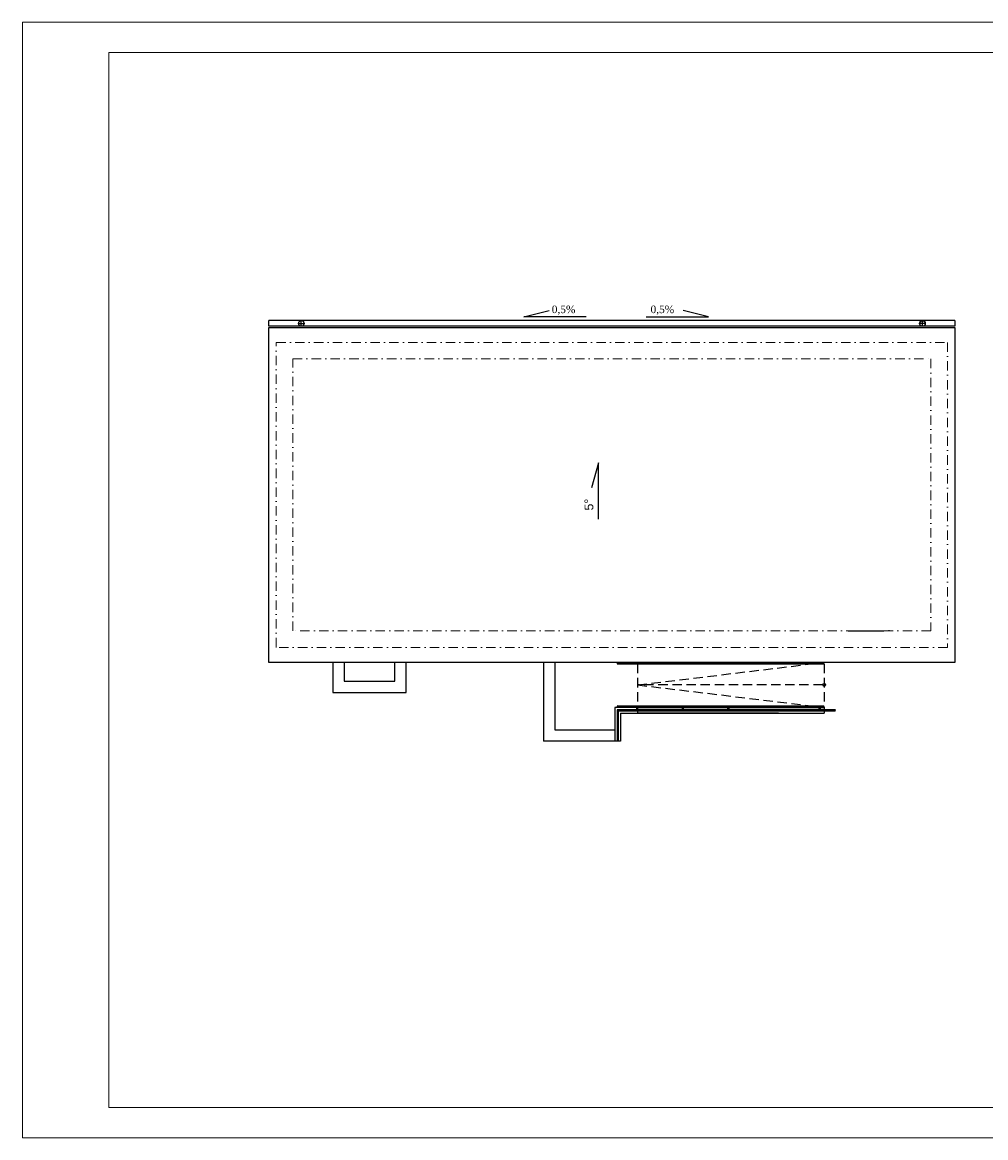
# Model space of a CAD drawing. Header units: millimetres. Extents: x 90503 to 95630, y -17692 to -14722.
# Tile 1 of 3: x 90503 to 93066, y -17692 to -14722. Entities that reach past the tile are written whole.
import ezdxf

# ---------------------------------------------------------------- set-up
doc = ezdxf.new("R2010")
doc.units = ezdxf.units.MM
doc.header["$LTSCALE"] = 100
doc.header["$MEASUREMENT"] = 0
for name, pattern in [('DASHDOT2', [0.5, 0.25, -0.125, 0, -0.125]), ('DASHED', [0.75, 0.5, -0.25]), ('DASHED2', [0.375, 0.25, -0.125])]:
    doc.linetypes.add(name, pattern=pattern)
for name, color, linetype in [('! rynny i ruru spustowe', 1, 'Continuous'), ('! ŚCIANY', 2, 'Continuous'), ('Okno', 4, 'Continuous'), ('Warstwa1', 1, 'Continuous'), ('Warstwa2', 2, 'Continuous'), ('Warstwa4', 4, 'Continuous'), ('WENTYLACJAPRZER', 1, 'DASHED'), ('WYMIARY', 1, 'Continuous')]:
    doc.layers.add(name, color=color, linetype=linetype)
doc.layers.add('Wentyl', color=4, linetype='Continuous', lineweight=18)
doc.styles.add('styl1', font='ARIAL.TTF', dxfattribs={"height": 12})
doc.styles.add('styl3', font='txt.shx', dxfattribs={"height": 100})

msp = doc.modelspace()

# ---------------------------------------------------------------- linework, layer by layer
at = {"layer": '! rynny i ruru spustowe', "linetype": 'ByBlock'}
for p, q in [((91158.7, -15531.4), (91158.7, -15516.4)), ((91237.7, -15523.9), (91252.7, -15523.9)), ((91245.2, -15531.4), (91245.2, -15516.4)), ((92905.7, -15523.9), (92890.7, -15523.9)), ((92898.2, -15531.4), (92898.2, -15516.4)), ((92984.7, -15516.4), (92984.7, -15531.4))]:
    msp.add_line(p, q, dxfattribs=at)
for points in [[(92984.7, -15516.4), (91158.7, -15516.4)], [(92984.7, -15531.4), (91158.7, -15531.4)]]:
    msp.add_lwpolyline(points, dxfattribs=at)
for centre in [(91245.2, -15523.9), (92898.2, -15523.9)]:
    msp.add_circle(centre, 7.5, dxfattribs=at)
at = {"layer": '! ŚCIANY', "linetype": 'DASHDOT2', "lineweight": 5}
for points in [[(91178.7, -15574.4), (92964.7, -15574.4), (92964.7, -16386.4), (91178.7, -16386.4)], [(91222.7, -15618.4), (92920.7, -15618.4), (92920.7, -16342.4), (91222.7, -16342.4)]]:
    msp.add_lwpolyline(points, close=True, dxfattribs=at)
at = {"layer": 'Warstwa1', "color": 2}
msp.add_line((92700.7, -16342.4), (92795.7, -16342.4), dxfattribs=at)
at = {"layer": 'Warstwa1', "linetype": 'DASHED2'}
for p, q in [((92139.7, -16486.4), (92636.7, -16426.4)), ((92139.7, -16430.4), (92139.7, -16542.2)), ((92636.7, -16430.4), (92636.7, -16542.2)), ((92632.8, -16486.4), (92139.7, -16486.4)), ((92139.7, -16486.4), (92629.4, -16545.2))]:
    msp.add_line(p, q, dxfattribs=at)
at = {"layer": 'Warstwa2'}
msp.add_line((92514.7, -16561.4), (92139.7, -16561.4), dxfattribs=at)
at = {"layer": 'Warstwa4'}
for p, q in [((92036.2, -15895.1), (92017.2, -15961.2)), ((92036.2, -16045.4), (92036.2, -15895.1)), ((92036.2, -16045.4), (92036.2, -15895.1)), ((91889.7, -16426.4), (91889.7, -16636.4)), ((91919.7, -16426.4), (91919.7, -16606.4)), ((92088.7, -16426.4), (92079.7, -16426.4)), ((92094.7, -16426.4), (92088.7, -16426.4)), ((92094.7, -16426.4), (92138.2, -16426.4)), ((92138.2, -16426.4), (92380.7, -16426.4)), ((92383.7, -16426.4), (92636.7, -16426.4)), ((92636.7, -16427.5), (92636.7, -16426.4)), ((92079.7, -16546.4), (92079.7, -16636.4)), ((92138.2, -16546.4), (92079.7, -16546.4)), ((92094.7, -16561.4), (92094.7, -16636.4)), ((92094.7, -16561.4), (92636.7, -16561.4)), ((92139.7, -16555.4), (92139.7, -16561.4)), ((92141.2, -16546.4), (92259.7, -16546.4)), ((92262.7, -16546.4), (92380.7, -16546.4)), ((92383.7, -16546.4), (92623.7, -16546.4)), ((92623.7, -16552.4), (92625.2, -16552.4)), ((92626.7, -16552.4), (92623.7, -16552.4)), ((92626.7, -16546.4), (92636.7, -16546.4)), ((92636.7, -16545.2), (92636.7, -16552.4)), ((92636.7, -16555.4), (92636.7, -16561.4)), ((91919.7, -16606.4), (92079.7, -16606.4)), ((92094.7, -16636.4), (91889.7, -16636.4))]:
    msp.add_line(p, q, dxfattribs=at)
at = {"layer": 'Warstwa4', "linetype": 'ByBlock'}
for p, q in [((92259.7, -16552.4), (92261.2, -16552.4)), ((92262.7, -16552.4), (92259.7, -16552.4)), ((92380.7, -16552.4), (92382.2, -16552.4)), ((92383.7, -16552.4), (92380.7, -16552.4))]:
    msp.add_line(p, q, dxfattribs=at)
at = {"layer": 'Warstwa4'}
msp.add_circle((92636.7, -16486.4), 3.91, dxfattribs=at)
at = {"layer": 'Wentyl'}
for points in [[(90502.9, -17692), (94702.9, -17692), (94702.9, -14722), (90502.9, -14722)], [(90732.9, -14802), (94622.9, -14802), (94622.9, -17612), (90732.9, -17612)]]:
    msp.add_lwpolyline(points, close=True, dxfattribs=at)
at = {"layer": 'WENTYLACJAPRZER', "linetype": 'ByBlock'}
for p, q in [((91837.5, -15506.6), (91904.6, -15489.5)), ((92328.7, -15506.6), (92261.6, -15489.5)), ((92003.1, -15506.6), (91837.5, -15506.6)), ((92163.1, -15506.6), (92328.7, -15506.6)), ((92810.7, -16342.4), (92807.7, -16342.4)), ((92087.2, -16542.2), (92635.1, -16542.2)), ((92085.7, -16552.4), (92085.7, -16636.4)), ((92085.7, -16552.4), (92085.7, -16636.4)), ((92087.2, -16545.2), (92635.1, -16545.2)), ((92088.7, -16555.4), (92088.7, -16636.4)), ((92088.7, -16555.4), (92088.7, -16636.4)), ((92138.2, -16552.4), (92138.2, -16545.2)), ((92141.2, -16552.4), (92141.2, -16545.2)), ((92259.7, -16552.4), (92259.7, -16545.2)), ((92262.7, -16552.4), (92262.7, -16545.2)), ((92380.7, -16552.4), (92380.7, -16545.2)), ((92383.7, -16552.4), (92383.7, -16545.2)), ((92623.7, -16552.4), (92623.7, -16545.2)), ((92626.7, -16552.4), (92626.7, -16545.2)), ((92629.4, -16545.2), (92636.7, -16546.4))]:
    msp.add_line(p, q, dxfattribs=at)
for points in [[(92087.2, -16427.4), (92636.7, -16427.4)], [(92087.2, -16430.4), (92636.7, -16430.4)], [(92665.2, -16552.4), (92085.7, -16552.4)], [(92088.7, -16555.4), (92665.2, -16555.4)]]:
    msp.add_lwpolyline(points, dxfattribs=at)
for centre, start, end in [((92087.2, -16428.9), 90, 270), ((92087.2, -16543.7), 90, 270), ((92635.1, -16543.7), 270, 90), ((92665.2, -16553.9), 270, 90)]:
    msp.add_arc(centre, 1.5, start, end, dxfattribs=at)
at = {"layer": 'WYMIARY', "linetype": 'ByBlock'}
msp.add_lwpolyline([(91158.7, -15534.4), (92984.7, -15534.4), (92984.7, -16426.4), (91158.7, -16426.4)], close=True, dxfattribs=at)
for points in [[(91329.2, -16426.4), (91329.2, -16506.4), (91524.2, -16506.4), (91524.2, -16426.4)], [(91359.2, -16426.4), (91359.2, -16476.4), (91494.2, -16476.4), (91494.2, -16426.4)]]:
    msp.add_lwpolyline(points, dxfattribs=at)

# ---------------------------------------------------------------- texts
at = {"layer": 'Warstwa4', "insert": (92010.8, -16006.3), "char_height": 23.4, "attachment_point": 5, "rotation": 90, "style": 'styl1'}
msp.add_mtext('5%%D', dxfattribs=at)
at = {"layer": 'WENTYLACJAPRZER', "color": 4, "linetype": 'ByBlock', "char_height": 20, "attachment_point": 5, "style": 'styl1'}
for insert in [(91943.2, -15488.7), (92206.1, -15488.7)]:
    msp.add_mtext('{\\fTimes New Roman|b0|i0|c238|p34;0,5%}', dxfattribs=dict(at, insert=insert))

# ---------------------------------------------------------------- next in the draw order: texts
at = {"layer": 'Okno', "insert": (92753.6, -17058.5), "char_height": 29.188, "width": 2123.508, "attachment_point": 1, "style": 'styl3', "bg_fill": 2}
msp.add_mtext('\\pxqc;{\\fArial Narrow|b0|i0|c238|p34;\\H0.685218x;          BUDOWA KOMPLEKSU SPORTOWO- REKREACYJNEGO \\P\\H1x;WRAZ Z INFRASTRUKTURĄ TECHNICZNĄ}', dxfattribs=at)

doc.saveas('drawing.dxf')
